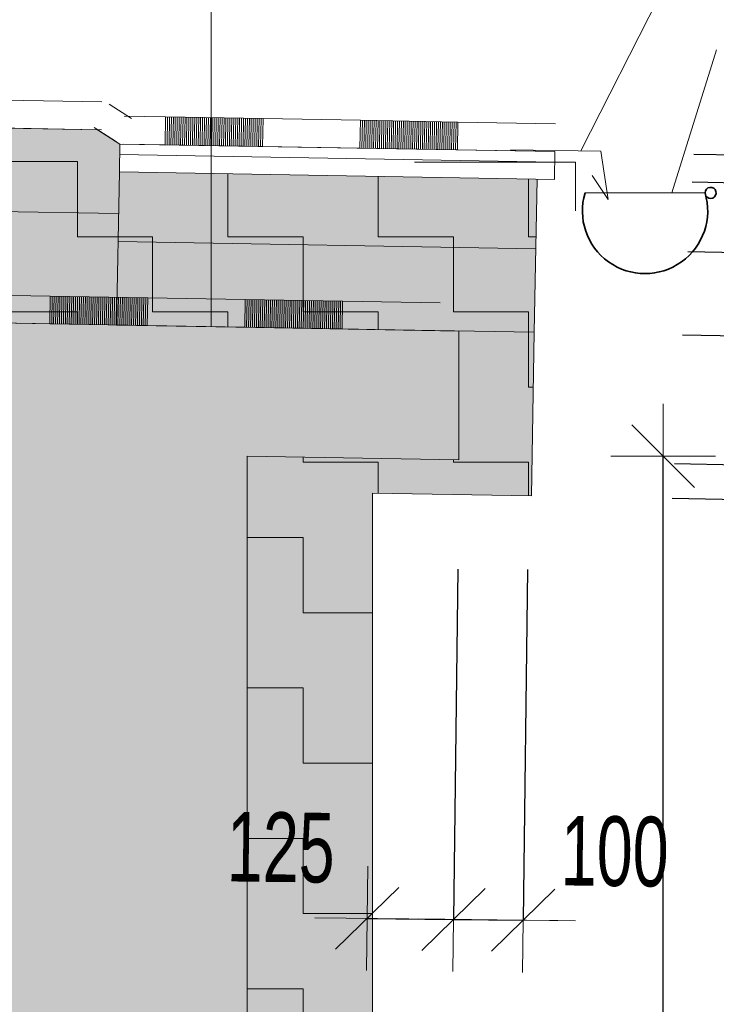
# Model space of a CAD drawing. Header units: millimetres. Extents: x 29003 to 60673, y -60985 to 17010.
# Tile 108 of 128: x 43009 to 44010, y 4622 to 6036. Entities that reach past the tile are written whole.
import ezdxf

# ---------------------------------------------------------------- set-up
doc = ezdxf.new("R2010")
doc.units = ezdxf.units.MM
doc.header["$PDMODE"] = 65
doc.linetypes.add('Carkovana 2x_1_1', pattern=[200, 150, -50])
for name, color, linetype, lineweight in [('XR$1$ŘEZY_1', 7, 'Continuous', 25), ('XR$2$ŘEZY - KOTY_ TEXTY_1', 7, 'Continuous', 25), ('XR$3$ŘEZY - FILING_1', 7, 'Continuous', 25)]:
    doc.layers.add(name, color=color, linetype=linetype, lineweight=lineweight)
doc.styles.add('ARIALNARROW', font='ARIALN.TTF')
doc.dimstyles.new('DIMSTYLE_4', dxfattribs={"dimtxt": 100, "dimasz": 150, "dimexe": 0, "dimexo": 0, "dimgap": 50, "dimtad": 2, "dimdec": 0, "dimrnd": 5, "dimzin": 12, "dimdsep": 46, "dimtxsty": 'ARIALNARROW', "dimblk1": 'ALL_ML_STRICH', "dimblk2": 'ALL_ML_STRICH', "dimsah": 1, "dimcen": 0, "dimclrd": 6, "dimclre": 6, "dimclrt": 6, "dimadec": 0, "dimazin": 0, "dimtfac": 1, "dimtdec": 0, "dimtix": 1, "dimtmove": 2, "dimatfit": 3, "dimfxl": 0, "dimtzin": 0, "dimlwd": 0, "dimlwe": 13, "dimarcsym": 0})
doc.dimstyles.new('DIMSTYLE_5', dxfattribs={"dimtxt": 100, "dimasz": 150, "dimexe": 0, "dimexo": 0, "dimgap": 50, "dimtad": 2, "dimdec": 0, "dimrnd": 5, "dimzin": 12, "dimdsep": 46, "dimtxsty": 'ARIALNARROW', "dimblk1": 'ALL_ML_STRICH', "dimblk2": 'ALL_ML_STRICH', "dimsah": 1, "dimcen": 0, "dimclrd": 6, "dimclre": 6, "dimclrt": 6, "dimadec": 0, "dimazin": 0, "dimtfac": 1, "dimtdec": 0, "dimtix": 1, "dimtmove": 2, "dimatfit": 3, "dimfxl": 0, "dimtvp": 1.2, "dimtzin": 0, "dimlwd": 0, "dimlwe": 13, "dimarcsym": 0})
doc.dimstyles.new('DIMSTYLE_7', dxfattribs={"dimtxt": 100, "dimasz": 150, "dimexe": 0, "dimexo": 0, "dimgap": 50, "dimtad": 0, "dimdec": 0, "dimrnd": 5, "dimzin": 12, "dimdsep": 46, "dimtxsty": 'ARIALNARROW', "dimblk1": 'ALL_ML_STRICH', "dimblk2": 'ALL_ML_STRICH', "dimsah": 1, "dimcen": 0, "dimclrd": 6, "dimclre": 6, "dimclrt": 6, "dimadec": 0, "dimazin": 0, "dimtfac": 1, "dimtdec": 0, "dimtix": 1, "dimtmove": 2, "dimatfit": 3, "dimfxl": 0, "dimtvp": 1.2, "dimtzin": 0, "dimlwd": 0, "dimlwe": 13, "dimarcsym": 0})
pattern_1 = [(0, (216, 216), (108, 108), [108, -108]), (90, (216, 216), (-108, 108), [108, -108])]

# ---------------------------------------------------------------- blocks, each defined once
blk = doc.blocks.new('VZOROVÁ ČÁRA_5')
at = {"layer": 'XR$1$ŘEZY_1', "color": 7, "linetype": 'Continuous', "lineweight": 13}
for p, q in [((43218.6, 5896), (43159.3, 5897.1)), ((43218.6, 5896), (43159.3, 5897.1)), ((43218.6, 5896), (43218, 5856)), ((43358.6, 5893.6), (43218.6, 5896)), ((43358.6, 5893.6), (43218.6, 5896)), ((43358.6, 5893.6), (43218.6, 5896)), ((43358.6, 5893.6), (43218.6, 5896)), ((43358.6, 5893.6), (43218.6, 5896)), ((43221.4, 5896), (43220.8, 5856)), ((43224.2, 5895.9), (43223.6, 5856)), ((43227, 5895.9), (43226.3, 5855.9)), ((43229.8, 5895.8), (43229.1, 5855.9)), ((43232.6, 5895.8), (43231.9, 5855.8)), ((43235.4, 5895.7), (43234.7, 5855.8)), ((43238.2, 5895.7), (43237.5, 5855.7)), ((43241, 5895.7), (43240.3, 5855.7)), ((43243.8, 5895.6), (43243.1, 5855.6)), ((43246.6, 5895.6), (43245.9, 5855.6)), ((43249.4, 5895.5), (43248.7, 5855.5)), ((43252.2, 5895.5), (43251.5, 5855.5)), ((43255, 5895.4), (43254.3, 5855.4)), ((43257.8, 5895.4), (43257.1, 5855.4)), ((43260.6, 5895.3), (43259.9, 5855.3)), ((43263.4, 5895.3), (43262.7, 5855.3)), ((43266.2, 5895.2), (43265.5, 5855.2)), ((43269, 5895.2), (43268.3, 5855.2)), ((43271.8, 5895.1), (43271.1, 5855.1)), ((43274.6, 5895.1), (43273.9, 5855.1)), ((43277.4, 5895), (43276.7, 5855)), ((43280.2, 5895), (43279.5, 5855)), ((43283, 5894.9), (43282.3, 5854.9)), ((43285.8, 5894.9), (43285.1, 5854.9)), ((43288.6, 5894.8), (43287.9, 5854.8)), ((43291.4, 5894.8), (43290.7, 5854.8)), ((43294.2, 5894.7), (43293.5, 5854.7)), ((43297, 5894.7), (43296.3, 5854.7)), ((43299.8, 5894.6), (43299.1, 5854.6)), ((43302.6, 5894.6), (43301.9, 5854.6)), ((43305.4, 5894.5), (43304.7, 5854.5)), ((43308.2, 5894.5), (43307.5, 5854.5)), ((43311, 5894.4), (43310.3, 5854.4)), ((43313.8, 5894.4), (43313.1, 5854.4)), ((43316.6, 5894.3), (43315.9, 5854.3)), ((43319.4, 5894.3), (43318.7, 5854.3)), ((43322.2, 5894.2), (43321.5, 5854.2)), ((43325, 5894.2), (43324.3, 5854.2)), ((43327.8, 5894.1), (43327.1, 5854.1)), ((43330.6, 5894.1), (43329.9, 5854.1)), ((43333.4, 5894), (43332.7, 5854)), ((43336.2, 5894), (43335.5, 5854)), ((43339, 5893.9), (43338.3, 5853.9)), ((43341.8, 5893.9), (43341.1, 5853.9)), ((43344.6, 5893.8), (43343.9, 5853.8)), ((43347.4, 5893.8), (43346.7, 5853.8)), ((43350.2, 5893.7), (43349.5, 5853.8)), ((43353, 5893.7), (43352.3, 5853.7)), ((43355.8, 5893.6), (43355.1, 5853.7)), ((43358.6, 5893.6), (43357.9, 5853.6)), ((43498.6, 5891.2), (43497.9, 5851.2)), ((43638.6, 5888.7), (43498.6, 5891.2)), ((43638.6, 5888.7), (43498.6, 5891.2)), ((43638.6, 5888.7), (43498.6, 5891.2)), ((43638.6, 5888.7), (43498.6, 5891.2)), ((43638.6, 5888.7), (43498.6, 5891.2)), ((43501.4, 5891.1), (43500.7, 5851.1)), ((43504.2, 5891.1), (43503.5, 5851.1)), ((43507, 5891), (43506.3, 5851)), ((43509.8, 5891), (43509.1, 5851)), ((43512.6, 5890.9), (43511.9, 5850.9)), ((43515.4, 5890.9), (43514.7, 5850.9)), ((43518.2, 5890.8), (43517.5, 5850.8)), ((43521, 5890.8), (43520.3, 5850.8)), ((43523.8, 5890.7), (43523.1, 5850.7)), ((43526.6, 5890.7), (43525.9, 5850.7)), ((43529.4, 5890.6), (43528.7, 5850.6)), ((43532.2, 5890.6), (43531.5, 5850.6)), ((43535, 5890.5), (43534.3, 5850.5)), ((43537.8, 5890.5), (43537.1, 5850.5)), ((43540.6, 5890.4), (43539.9, 5850.4)), ((43543.4, 5890.4), (43542.7, 5850.4)), ((43546.2, 5890.3), (43545.5, 5850.3)), ((43549, 5890.3), (43548.3, 5850.3)), ((43551.8, 5890.2), (43551.1, 5850.2)), ((43554.6, 5890.2), (43553.9, 5850.2)), ((43557.4, 5890.1), (43556.7, 5850.1)), ((43560.2, 5890.1), (43559.5, 5850.1)), ((43563, 5890), (43562.3, 5850)), ((43565.8, 5890), (43565.1, 5850)), ((43568.6, 5889.9), (43567.9, 5849.9)), ((43571.4, 5889.9), (43570.7, 5849.9)), ((43574.2, 5889.8), (43573.5, 5849.8)), ((43577, 5889.8), (43576.3, 5849.8)), ((43579.8, 5889.7), (43579.1, 5849.7)), ((43582.6, 5889.7), (43581.9, 5849.7)), ((43585.4, 5889.6), (43584.7, 5849.6)), ((43588.2, 5889.6), (43587.5, 5849.6)), ((43591, 5889.5), (43590.3, 5849.5)), ((43593.8, 5889.5), (43593.1, 5849.5)), ((43596.6, 5889.4), (43595.9, 5849.5)), ((43599.4, 5889.4), (43598.7, 5849.4)), ((43602.2, 5889.3), (43601.5, 5849.4)), ((43605, 5889.3), (43604.3, 5849.3)), ((43607.8, 5889.3), (43607.1, 5849.3)), ((43610.6, 5889.2), (43609.9, 5849.2)), ((43613.4, 5889.2), (43612.7, 5849.2)), ((43616.2, 5889.1), (43615.5, 5849.1)), ((43619, 5889.1), (43618.3, 5849.1)), ((43621.8, 5889), (43621.1, 5849)), ((43624.6, 5889), (43623.9, 5849)), ((43627.4, 5888.9), (43626.7, 5848.9)), ((43630.2, 5888.9), (43629.5, 5848.9)), ((43633, 5888.8), (43632.3, 5848.8)), ((43635.8, 5888.8), (43635.1, 5848.8)), ((43638.6, 5888.7), (43637.9, 5848.7)), ((43218, 5856), (43158.6, 5857.1)), ((43357.9, 5853.6), (43218, 5856)), ((43497.9, 5851.2), (43357.9, 5853.6)), ((43637.9, 5848.7), (43497.9, 5851.2)), ((43777.9, 5846.3), (43637.9, 5848.7))]:
    blk.add_line(p, q, dxfattribs=at)
for points in [[(43498.6, 5891.2), (43358.6, 5893.6), (43218.6, 5896)], [(43498.6, 5891.2), (43358.6, 5893.6), (43218.6, 5896)], [(43778.6, 5886.3), (43778.6, 5886.3), (43638.6, 5888.7), (43498.6, 5891.2)], [(43778.6, 5886.3), (43778.6, 5886.3), (43638.6, 5888.7), (43498.6, 5891.2)]]:
    blk.add_lwpolyline(points, dxfattribs=at)
blk = doc.blocks.new('VZOROVÁ ČÁRA_6')
at = {"layer": 'XR$1$ŘEZY_1', "color": 7, "linetype": 'Continuous', "lineweight": 13}
for points in [[(43169.7, 5893.9), (43169.7, 5893.9), (43137.5, 5914.5)], [(43169.7, 5893.9), (43169.7, 5893.9), (43137.5, 5914.5)], [(43148.2, 5860.2), (43148.2, 5860.2), (43116, 5880.8)]]:
    blk.add_lwpolyline(points, dxfattribs=at)
blk = doc.blocks.new('VZOROVÁ ČÁRA_7')
at = {"layer": 'XR$1$ŘEZY_1', "color": 7, "linetype": 'Continuous', "lineweight": 13}
for p, q in [((43053, 5638.9), (43052.3, 5598.9)), ((43193, 5636.5), (43053, 5638.9)), ((43193, 5636.5), (43053, 5638.9)), ((43193, 5636.5), (43053, 5638.9)), ((43193, 5636.5), (43053, 5638.9)), ((43193, 5636.5), (43053, 5638.9)), ((43055.8, 5638.8), (43055.1, 5598.9)), ((43058.6, 5638.8), (43057.9, 5598.8)), ((43061.4, 5638.7), (43060.7, 5598.8)), ((43064.2, 5638.7), (43063.5, 5598.7)), ((43067, 5638.7), (43066.3, 5598.7)), ((43069.8, 5638.6), (43069.1, 5598.6)), ((43072.6, 5638.6), (43071.9, 5598.6)), ((43075.4, 5638.5), (43074.7, 5598.5)), ((43078.2, 5638.5), (43077.5, 5598.5)), ((43081, 5638.4), (43080.3, 5598.4)), ((43083.8, 5638.4), (43083.1, 5598.4)), ((43086.6, 5638.3), (43085.9, 5598.3)), ((43089.4, 5638.3), (43088.7, 5598.3)), ((43092.2, 5638.2), (43091.5, 5598.2)), ((43095, 5638.2), (43094.3, 5598.2)), ((43097.8, 5638.1), (43097.1, 5598.1)), ((43100.6, 5638.1), (43099.9, 5598.1)), ((43103.4, 5638), (43102.7, 5598)), ((43106.2, 5638), (43105.5, 5598)), ((43109, 5637.9), (43108.3, 5597.9)), ((43111.8, 5637.9), (43111.1, 5597.9)), ((43114.6, 5637.8), (43113.9, 5597.8)), ((43117.4, 5637.8), (43116.7, 5597.8)), ((43120.2, 5637.7), (43119.5, 5597.7)), ((43123, 5637.7), (43122.3, 5597.7)), ((43125.8, 5637.6), (43125.1, 5597.6)), ((43128.6, 5637.6), (43127.9, 5597.6)), ((43131.4, 5637.5), (43130.7, 5597.5)), ((43134.2, 5637.5), (43133.5, 5597.5)), ((43137, 5637.4), (43136.3, 5597.4)), ((43139.8, 5637.4), (43139.1, 5597.4)), ((43142.6, 5637.3), (43141.9, 5597.3)), ((43145.4, 5637.3), (43144.7, 5597.3)), ((43148.2, 5637.2), (43147.5, 5597.2)), ((43151, 5637.2), (43150.3, 5597.2)), ((43153.8, 5637.1), (43153.1, 5597.1)), ((43156.6, 5637.1), (43155.9, 5597.1)), ((43159.4, 5637), (43158.7, 5597)), ((43162.2, 5637), (43161.5, 5597)), ((43165, 5636.9), (43164.3, 5596.9)), ((43167.8, 5636.9), (43167.1, 5596.9)), ((43170.6, 5636.8), (43169.9, 5596.8)), ((43173.4, 5636.8), (43172.7, 5596.8)), ((43176.2, 5636.7), (43175.5, 5596.8)), ((43179, 5636.7), (43178.3, 5596.7)), ((43181.8, 5636.6), (43181.1, 5596.7)), ((43184.6, 5636.6), (43183.9, 5596.6)), ((43187.4, 5636.5), (43186.7, 5596.6)), ((43190.2, 5636.5), (43189.5, 5596.5)), ((43193, 5636.5), (43192.3, 5596.5)), ((43333, 5634), (43332.3, 5594)), ((43472.9, 5631.6), (43333, 5634)), ((43472.9, 5631.6), (43333, 5634)), ((43472.9, 5631.6), (43333, 5634)), ((43472.9, 5631.6), (43333, 5634)), ((43472.9, 5631.6), (43333, 5634)), ((43335.8, 5634), (43335.1, 5594)), ((43338.6, 5633.9), (43337.9, 5593.9)), ((43341.4, 5633.9), (43340.7, 5593.9)), ((43344.2, 5633.8), (43343.5, 5593.8)), ((43347, 5633.8), (43346.3, 5593.8)), ((43349.8, 5633.7), (43349.1, 5593.7)), ((43352.6, 5633.7), (43351.9, 5593.7)), ((43355.4, 5633.6), (43354.7, 5593.6)), ((43358.2, 5633.6), (43357.5, 5593.6)), ((43361, 5633.5), (43360.3, 5593.5)), ((43363.8, 5633.5), (43363.1, 5593.5)), ((43366.6, 5633.4), (43365.9, 5593.4)), ((43369.4, 5633.4), (43368.7, 5593.4)), ((43372.2, 5633.3), (43371.5, 5593.3)), ((43375, 5633.3), (43374.3, 5593.3)), ((43377.8, 5633.2), (43377.1, 5593.2)), ((43380.6, 5633.2), (43379.9, 5593.2)), ((43383.4, 5633.1), (43382.7, 5593.1)), ((43386.2, 5633.1), (43385.5, 5593.1)), ((43389, 5633), (43388.3, 5593)), ((43391.8, 5633), (43391.1, 5593)), ((43394.6, 5632.9), (43393.9, 5592.9)), ((43397.4, 5632.9), (43396.7, 5592.9)), ((43400.2, 5632.8), (43399.5, 5592.8)), ((43403, 5632.8), (43402.3, 5592.8)), ((43405.8, 5632.7), (43405.1, 5592.7)), ((43408.6, 5632.7), (43407.9, 5592.7)), ((43411.4, 5632.6), (43410.7, 5592.6)), ((43414.2, 5632.6), (43413.5, 5592.6)), ((43417, 5632.5), (43416.3, 5592.5)), ((43419.8, 5632.5), (43419.1, 5592.5)), ((43422.6, 5632.4), (43421.9, 5592.5)), ((43425.4, 5632.4), (43424.7, 5592.4)), ((43428.1, 5632.3), (43427.5, 5592.4)), ((43430.9, 5632.3), (43430.3, 5592.3)), ((43433.7, 5632.2), (43433.1, 5592.3)), ((43436.5, 5632.2), (43435.9, 5592.2)), ((43439.3, 5632.2), (43438.6, 5592.2)), ((43442.1, 5632.1), (43441.4, 5592.1)), ((43444.9, 5632.1), (43444.2, 5592.1)), ((43447.7, 5632), (43447, 5592)), ((43450.5, 5632), (43449.8, 5592)), ((43453.3, 5631.9), (43452.6, 5591.9)), ((43456.1, 5631.9), (43455.4, 5591.9)), ((43458.9, 5631.8), (43458.2, 5591.8)), ((43461.7, 5631.8), (43461, 5591.8)), ((43464.5, 5631.7), (43463.8, 5591.7)), ((43467.3, 5631.7), (43466.6, 5591.7)), ((43470.1, 5631.6), (43469.4, 5591.6)), ((43472.9, 5631.6), (43472.2, 5591.6)), ((43052.3, 5598.9), (42912.3, 5601.3)), ((43192.3, 5596.5), (43052.3, 5598.9)), ((43332.3, 5594), (43192.3, 5596.5)), ((43472.2, 5591.6), (43332.3, 5594)), ((43612.2, 5589.1), (43472.2, 5591.6))]:
    blk.add_line(p, q, dxfattribs=at)
for points in [[(43053, 5638.9), (42913, 5641.3), (42773, 5643.8)], [(43053, 5638.9), (42913, 5641.3), (42773, 5643.8)], [(43333, 5634), (43193, 5636.5), (43053, 5638.9)], [(43333, 5634), (43193, 5636.5), (43053, 5638.9)], [(43612.9, 5629.1), (43612.9, 5629.1), (43472.9, 5631.6), (43333, 5634)], [(43612.9, 5629.1), (43612.9, 5629.1), (43472.9, 5631.6), (43333, 5634)]]:
    blk.add_lwpolyline(points, dxfattribs=at)
blk = doc.blocks.new('VZOROVÁ ČÁRA_8')
at = {"layer": 'XR$1$ŘEZY_1', "color": 7, "linetype": 'Continuous', "lineweight": 13}
for points in [[(43127.1, 5917.6), (42987.1, 5920.1), (42847.2, 5922.5)], [(43127.1, 5917.6), (42987.1, 5920.1), (42847.2, 5922.5)], [(43126.4, 5877.6), (43126.4, 5877.6), (42986.4, 5880.1)]]:
    blk.add_lwpolyline(points, dxfattribs=at)
blk = doc.blocks.new('ALL_ML_STRICH')
at = {"color": 0, "linetype": 'ByBlock', "lineweight": -2}
for p, q in [((0, -0.5), (0, 0.5)), ((-0.3, -0.3), (0.3, 0.3)), ((-1, 0), (0.5, 0))]:
    blk.add_line(p, q, dxfattribs=at)
blk = doc.blocks.new('*D180')
at = {"layer": 'DEFPOINTS', "color": 6, "linetype": 'Continuous', "lineweight": 13}
for p in [(43784.8, 6243.5), (43752.2, 5806.7), (43777.2, 5806.3)]:
    blk.add_point(p, dxfattribs=at)
at = {"layer": 'XR$2$ŘEZY - KOTY_ TEXTY_1', "color": 6, "linetype": 'Continuous', "lineweight": -2}
for p, q in [((43756.7, 6063.5), (43759.8, 6243.9)), ((43784.8, 6243.5), (43759.8, 6243.9)), ((43781.7, 6063.1), (43784.8, 6243.5))]:
    blk.add_line(p, q, dxfattribs=at)
at = {"layer": 'XR$2$ŘEZY - KOTY_ TEXTY_1', "color": 6, "linetype": 'Continuous', "lineweight": 13, "xscale": 150, "yscale": 150, "zscale": 150}
for p, rotation in [((43784.8, 6243.5), 358.9999999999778), ((43759.8, 6243.9), 178.9999999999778)]:
    blk.add_blockref('ALL_ML_STRICH', p, dxfattribs=dict(at, rotation=rotation))
at = {"layer": 'XR$2$ŘEZY - KOTY_ TEXTY_1', "color": 6, "linetype": 'Continuous', "lineweight": 13, "insert": (43672, 6345.5), "char_height": 100, "width": 162.286, "attachment_point": 5, "rotation": 359, "style": 'ARIALNARROW'}
blk.add_mtext('\\W0.81;\\A1;{25}', dxfattribs=at)
blk = doc.blocks.new('*D181')
at = {"layer": 'DEFPOINTS', "color": 6, "linetype": 'Continuous', "lineweight": 13}
for p in [(43759.8, 6243.9), (43152.3, 5817.2), (43752.2, 5806.7)]:
    blk.add_point(p, dxfattribs=at)
at = {"layer": 'XR$2$ŘEZY - KOTY_ TEXTY_1', "color": 6, "linetype": 'Continuous', "lineweight": -2}
for p, q in [((43156.7, 6070.7), (43159.9, 6254.4)), ((43759.8, 6243.9), (43159.9, 6254.4)), ((43756.7, 6063.5), (43759.8, 6243.9))]:
    blk.add_line(p, q, dxfattribs=at)
at = {"layer": 'XR$2$ŘEZY - KOTY_ TEXTY_1', "color": 6, "linetype": 'Continuous', "lineweight": 13, "xscale": 150, "yscale": 150, "zscale": 150}
for p, rotation in [((43159.9, 6254.4), 178.9999999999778), ((43759.8, 6243.9), 358.9999999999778)]:
    blk.add_blockref('ALL_ML_STRICH', p, dxfattribs=dict(at, rotation=rotation))
at = {"layer": 'XR$2$ŘEZY - KOTY_ TEXTY_1', "color": 6, "linetype": 'Continuous', "lineweight": 13, "insert": (43464.1, 6349.1), "char_height": 100, "width": 243.429, "attachment_point": 5, "rotation": 359, "style": 'ARIALNARROW'}
blk.add_mtext('\\W0.81;\\A1;{600}', dxfattribs=at)
blk = doc.blocks.new('*D191')
at = {"layer": 'DEFPOINTS', "color": 6, "linetype": 'Continuous', "lineweight": 13}
for p in [(43515.9, 5405.1), (43640, 5403.6), (43508.2, 4745.2)]:
    blk.add_point(p, dxfattribs=at)
at = {"layer": 'XR$2$ŘEZY - KOTY_ TEXTY_1', "color": 6, "linetype": 'Continuous', "lineweight": -2}
for p, q in [((43638.2, 5246.7), (43632.3, 4743.7)), ((43508.2, 4745.2), (43508.2, 4745.2)), ((43508.2, 4745.2), (43632.3, 4743.7))]:
    blk.add_line(p, q, dxfattribs=at)
at = {"layer": 'XR$2$ŘEZY - KOTY_ TEXTY_1', "color": 6, "linetype": 'Continuous', "lineweight": 13, "xscale": 150, "yscale": 150, "zscale": 150}
for p, rotation in [((43508.2, 4745.2), 179.3302519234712), ((43632.3, 4743.7), 359.3302519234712)]:
    blk.add_blockref('ALL_ML_STRICH', p, dxfattribs=dict(at, rotation=rotation))
at = {"layer": 'XR$2$ŘEZY - KOTY_ TEXTY_1', "color": 6, "linetype": 'Continuous', "lineweight": 13, "insert": (43384.2, 4846.7), "char_height": 100, "width": 243.429, "attachment_point": 5, "rotation": 359.3303, "style": 'ARIALNARROW'}
blk.add_mtext('\\W0.81;\\A1;{125}', dxfattribs=at)
blk = doc.blocks.new('*D192')
at = {"layer": 'DEFPOINTS', "color": 6, "linetype": 'Continuous', "lineweight": 13}
for p in [(43640, 5403.6), (43740.1, 5401.8), (43632.3, 4743.7)]:
    blk.add_point(p, dxfattribs=at)
at = {"layer": 'XR$2$ŘEZY - KOTY_ TEXTY_1', "color": 6, "linetype": 'Continuous', "lineweight": -2}
for p, q in [((43638.2, 5246.7), (43632.3, 4743.7)), ((43738.3, 5246.1), (43732.4, 4742.6)), ((43632.3, 4743.7), (43732.4, 4742.6))]:
    blk.add_line(p, q, dxfattribs=at)
at = {"layer": 'XR$2$ŘEZY - KOTY_ TEXTY_1', "color": 6, "linetype": 'Continuous', "lineweight": 13, "xscale": 150, "yscale": 150, "zscale": 150}
for p, rotation in [((43632.3, 4743.7), 179.3302519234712), ((43732.4, 4742.6), 359.3302519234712)]:
    blk.add_blockref('ALL_ML_STRICH', p, dxfattribs=dict(at, rotation=rotation))
at = {"layer": 'XR$2$ŘEZY - KOTY_ TEXTY_1', "color": 6, "linetype": 'Continuous', "lineweight": 13, "insert": (43863.8, 4841), "char_height": 100, "width": 243.429, "attachment_point": 5, "rotation": 359.3303, "style": 'ARIALNARROW'}
blk.add_mtext('\\W0.81;\\A1;{100}', dxfattribs=at)
blk = doc.blocks.new('*D195')
at = {"layer": 'DEFPOINTS', "color": 6, "linetype": 'Continuous', "lineweight": 13}
for p in [(43640, 5403.6), (43636.8, 5353.8), (44886.1, 5332)]:
    blk.add_point(p, dxfattribs=at)
at = {"layer": 'XR$2$ŘEZY - KOTY_ TEXTY_1', "color": 6, "linetype": 'Continuous', "lineweight": -2}
for p, q in [((43949.6, 5398.2), (44887, 5381.8)), ((44886.1, 5332), (44887, 5381.8)), ((43946.5, 5348.4), (44886.1, 5332))]:
    blk.add_line(p, q, dxfattribs=at)
at = {"layer": 'XR$2$ŘEZY - KOTY_ TEXTY_1', "color": 6, "linetype": 'Continuous', "lineweight": 13, "xscale": 150, "yscale": 150, "zscale": 150}
for p, rotation in [((44886.1, 5332), 269.0000000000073), ((44887, 5381.8), 89.0000000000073)]:
    blk.add_blockref('ALL_ML_STRICH', p, dxfattribs=dict(at, rotation=rotation))
at = {"layer": 'XR$2$ŘEZY - KOTY_ TEXTY_1', "color": 6, "linetype": 'Continuous', "lineweight": 13, "insert": (44784.6, 5244.2), "char_height": 100, "width": 162.286, "attachment_point": 5, "rotation": 89, "style": 'ARIALNARROW'}
blk.add_mtext('\\W0.81;\\A1;{50}', dxfattribs=at)
blk = doc.blocks.new('*D196')
at = {"layer": 'DEFPOINTS', "color": 6, "linetype": 'Continuous', "lineweight": 13}
for p in [(43748.3, 5586.8), (43640, 5403.6), (44887, 5381.8)]:
    blk.add_point(p, dxfattribs=at)
at = {"layer": 'XR$2$ŘEZY - KOTY_ TEXTY_1', "color": 6, "linetype": 'Continuous', "lineweight": -2}
for p, q in [((43961.2, 5583), (44890.2, 5566.8)), ((44887, 5381.8), (44890.2, 5566.8)), ((43949.6, 5398.2), (44887, 5381.8))]:
    blk.add_line(p, q, dxfattribs=at)
at = {"layer": 'XR$2$ŘEZY - KOTY_ TEXTY_1', "color": 6, "linetype": 'Continuous', "lineweight": 13, "xscale": 150, "yscale": 150, "zscale": 150}
for p, rotation in [((44890.2, 5566.8), 89.0000000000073), ((44887, 5381.8), 269.0000000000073)]:
    blk.add_blockref('ALL_ML_STRICH', p, dxfattribs=dict(at, rotation=rotation))
at = {"layer": 'XR$2$ŘEZY - KOTY_ TEXTY_1', "color": 6, "linetype": 'Continuous', "lineweight": 13, "insert": (44713.7, 5479.9), "char_height": 100, "width": 243.429, "attachment_point": 5, "rotation": 89, "style": 'ARIALNARROW'}
blk.add_mtext('\\W0.81;\\A1;{185}', dxfattribs=at)
blk = doc.blocks.new('*D197')
at = {"layer": 'DEFPOINTS', "color": 6, "linetype": 'Continuous', "lineweight": 13}
for p in [(43750.4, 5706.7), (43748.3, 5586.8), (44890.2, 5566.8)]:
    blk.add_point(p, dxfattribs=at)
at = {"layer": 'XR$2$ŘEZY - KOTY_ TEXTY_1', "color": 6, "linetype": 'Continuous', "lineweight": -2}
for p, q in [((43968.6, 5702.9), (44892.3, 5686.8)), ((44890.2, 5566.8), (44892.3, 5686.8)), ((43961.2, 5583), (44890.2, 5566.8))]:
    blk.add_line(p, q, dxfattribs=at)
at = {"layer": 'XR$2$ŘEZY - KOTY_ TEXTY_1', "color": 6, "linetype": 'Continuous', "lineweight": 13, "xscale": 150, "yscale": 150, "zscale": 150}
for p, rotation in [((44892.3, 5686.8), 89.0000000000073), ((44890.2, 5566.8), 269.0000000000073)]:
    blk.add_blockref('ALL_ML_STRICH', p, dxfattribs=dict(at, rotation=rotation))
at = {"layer": 'XR$2$ŘEZY - KOTY_ TEXTY_1', "color": 6, "linetype": 'Continuous', "lineweight": 13, "insert": (45066.3, 5626.3), "char_height": 100, "width": 243.429, "attachment_point": 5, "rotation": 89, "style": 'ARIALNARROW'}
blk.add_mtext('\\W0.81;\\A1;{120}', dxfattribs=at)
blk = doc.blocks.new('*D198')
at = {"layer": 'DEFPOINTS', "color": 6, "linetype": 'Continuous', "lineweight": 13}
for p in [(43752.2, 5806.7), (43750.4, 5706.7), (44892.3, 5686.8)]:
    blk.add_point(p, dxfattribs=at)
at = {"layer": 'XR$2$ŘEZY - KOTY_ TEXTY_1', "color": 6, "linetype": 'Continuous', "lineweight": -2}
for p, q in [((43974.9, 5802.8), (44894.1, 5786.8)), ((44892.3, 5686.8), (44894.1, 5786.8)), ((43968.6, 5702.9), (44892.3, 5686.8))]:
    blk.add_line(p, q, dxfattribs=at)
at = {"layer": 'XR$2$ŘEZY - KOTY_ TEXTY_1', "color": 6, "linetype": 'Continuous', "lineweight": 13, "xscale": 150, "yscale": 150, "zscale": 150}
for p, rotation in [((44894.1, 5786.8), 89.0000000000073), ((44892.3, 5686.8), 269.0000000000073)]:
    blk.add_blockref('ALL_ML_STRICH', p, dxfattribs=dict(at, rotation=rotation))
at = {"layer": 'XR$2$ŘEZY - KOTY_ TEXTY_1', "color": 6, "linetype": 'Continuous', "lineweight": 13, "insert": (44718.3, 5742.4), "char_height": 100, "width": 243.429, "attachment_point": 5, "rotation": 89, "style": 'ARIALNARROW'}
blk.add_mtext('\\W0.81;\\A1;{100}', dxfattribs=at)
blk = doc.blocks.new('*D199')
at = {"layer": 'DEFPOINTS', "color": 6, "linetype": 'Continuous', "lineweight": 13}
for p in [(43777.9, 5846.3), (43752.2, 5806.7), (44894.1, 5786.8)]:
    blk.add_point(p, dxfattribs=at)
at = {"layer": 'XR$2$ŘEZY - KOTY_ TEXTY_1', "color": 6, "linetype": 'Continuous', "lineweight": -2}
for p, q in [((43977.4, 5842.8), (44894.8, 5826.8)), ((44894.1, 5786.8), (44894.8, 5826.8)), ((43974.9, 5802.8), (44894.1, 5786.8))]:
    blk.add_line(p, q, dxfattribs=at)
at = {"layer": 'XR$2$ŘEZY - KOTY_ TEXTY_1', "color": 6, "linetype": 'Continuous', "lineweight": 13, "xscale": 150, "yscale": 150, "zscale": 150}
for p, rotation in [((44894.1, 5786.8), 269.0000000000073), ((44894.8, 5826.8), 89.0000000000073)]:
    blk.add_blockref('ALL_ML_STRICH', p, dxfattribs=dict(at, rotation=rotation))
at = {"layer": 'XR$2$ŘEZY - KOTY_ TEXTY_1', "color": 6, "linetype": 'Continuous', "lineweight": 13, "insert": (44796.6, 5930.3), "char_height": 100, "width": 162.286, "attachment_point": 5, "rotation": 89, "style": 'ARIALNARROW'}
blk.add_mtext('\\W0.81;\\A1;{40}', dxfattribs=at)
blk = doc.blocks.new('*D246')
at = {"layer": 'DEFPOINTS', "color": 6, "linetype": 'Continuous', "lineweight": 13}
for p in [(43335.9, 5408.9), (43515.9, 2517.8), (43933.4, 2517.8)]:
    blk.add_point(p, dxfattribs=at)
at = {"layer": 'XR$2$ŘEZY - KOTY_ TEXTY_1', "color": 6, "linetype": 'Continuous', "lineweight": -2}
for p, q in [((43933.4, 5408.9), (43933.4, 5408.9)), ((43933.4, 2517.8), (43933.4, 5408.9)), ((43933.4, 2517.8), (43933.4, 2517.8))]:
    blk.add_line(p, q, dxfattribs=at)
at = {"layer": 'XR$2$ŘEZY - KOTY_ TEXTY_1', "color": 6, "linetype": 'Continuous', "lineweight": 13, "xscale": 150, "yscale": 150, "zscale": 150}
for p, rotation in [((43933.4, 5408.9), 90), ((43933.4, 2517.8), 270)]:
    blk.add_blockref('ALL_ML_STRICH', p, dxfattribs=dict(at, rotation=rotation))
at = {"layer": 'XR$2$ŘEZY - KOTY_ TEXTY_1', "color": 6, "linetype": 'Continuous', "lineweight": 13, "insert": (43833.4, 3962.3), "char_height": 100, "width": 324.571, "attachment_point": 5, "rotation": 90, "style": 'ARIALNARROW'}
blk.add_mtext('\\W0.81;\\A1;{2890}', dxfattribs=at)

msp = doc.modelspace()

# ---------------------------------------------------------------- hatches: boundary and pattern name
at = {"layer": 'XR$3$ŘEZY - FILING_1', "linetype": 'Continuous', "lineweight": 13}
for points in [[(43120.8, 5877.7), (38663.8, 5955.5), (38663.8, 5835.5), (43151.2, 5757.2), (43153, 5857.2)], [(43148.4, 5597.2), (43151.2, 5757.2), (38663.8, 5835.5), (38663.8, 5675.5)], [(43748.3, 5586.8), (43752.2, 5806.7), (43152.3, 5817.2), (43148.4, 5597.2)], [(43744.2, 5351.9), (43748.3, 5586.8), (43640, 5588.6), (43640, 5353.7)], [(43640, 5353.7), (43640, 5403.6), (43335.9, 5408.9), (43335.9, 5358.9)], [(43335.9, 5358.9), (43335.9, 2517.8), (43515.9, 2517.8), (43515.9, 5355.9)]]:
    msp.add_hatch(color=11, dxfattribs=at).paths.add_polyline_path(points, flags=0)
h = msp.add_hatch(dxfattribs=at)
h.set_pattern_fill('VZOR', scale=108, style=0, pattern_type=2)
h.set_pattern_definition(pattern_1)
h.paths.add_polyline_path([(43120.8, 5877.7), (38663.8, 5955.5), (38663.8, 5835.5), (43151.2, 5757.2), (43153, 5857.2)], flags=0)
h = msp.add_hatch(dxfattribs=at)
h.set_pattern_fill('VZOR', scale=108, style=0, pattern_type=2)
h.set_pattern_definition(pattern_1)
h.paths.add_polyline_path([(43148.4, 5597.2), (43151.2, 5757.2), (38663.8, 5835.5), (38663.8, 5675.5)], flags=0)
h = msp.add_hatch(dxfattribs=at)
h.set_pattern_fill('VZOR', scale=108, style=0, pattern_type=2)
h.set_pattern_definition(pattern_1)
h.paths.add_polyline_path([(43748.3, 5586.8), (43752.2, 5806.7), (43152.3, 5817.2), (43148.4, 5597.2)], flags=0)
at = {"layer": 'XR$3$ŘEZY - FILING_1', "linetype": 'Carkovana 2x_1_1', "lineweight": 13}
h = msp.add_hatch(color=254, dxfattribs=at)
h.paths.add_polyline_path([(43335.9, 2517.8), (43335.9, 5408.9), (43640, 5403.6), (43640, 5588.6), (38663.8, 5675.5), (38663.8, 5367.8), (39305.9, 5367.8), (39305.9, 2617.8), (38663.8, 2617.8), (38663.8, 2267.8), (39305.9, 2267.8), (39305.9, -1421.5), (40005.9, -1421.5), (40005.9, -902.2), (39905.9, -902.2), (39905.9, 2267.8), (42885.9, 2267.8), (42885.9, 1937.8), (43335.8, 1937.8), (43335.8, 2237.8), (43335.9, 2237.8)])
h.paths.add_polyline_path([(43245.9, 1087.8), (42885.9, 837.8), (42885.9, -902.2), (42785.9, -902.2), (42785.9, -1421.5), (43335.9, -1421.5), (43335.9, -453.4), (43335.8, -453.4), (43335.8, 1087.8)])
h.paths.add_polyline_path([(39905.9, 5367.8), (42885.9, 5367.8), (42885.9, 2617.8), (39905.9, 2617.8)], flags=16)
at = {"layer": 'XR$3$ŘEZY - FILING_1', "linetype": 'Continuous', "lineweight": 13}
h = msp.add_hatch(dxfattribs=at)
h.set_pattern_fill('VZOR', scale=108, style=0, pattern_type=2)
h.set_pattern_definition(pattern_1)
h.paths.add_polyline_path([(43744.2, 5351.9), (43748.3, 5586.8), (43640, 5588.6), (43640, 5353.7)], flags=0)
h = msp.add_hatch(dxfattribs=at)
h.set_pattern_fill('VZOR', scale=108, style=0, pattern_type=2)
h.set_pattern_definition(pattern_1)
h.paths.add_polyline_path([(43640, 5353.7), (43640, 5403.6), (43335.9, 5408.9), (43335.9, 5358.9)], flags=0)
h = msp.add_hatch(dxfattribs=at)
h.set_pattern_fill('VZOR', scale=108, style=0, pattern_type=2)
h.set_pattern_definition(pattern_1)
h.paths.add_polyline_path([(43335.9, 5358.9), (43335.9, 2517.8), (43515.9, 2517.8), (43515.9, 5355.9)], flags=0)

# ---------------------------------------------------------------- linework, layer by layer
at = {"layer": 'XR$1$ŘEZY_1', "color": 7, "linetype": 'Continuous', "lineweight": 13}
for p, q in [((43120.8, 5877.7), (38663.8, 5955.5)), ((43153, 5857.2), (43120.8, 5877.7)), ((43153, 5857.2), (43152.3, 5817.2)), ((43777.9, 5846.3), (43153, 5857.2)), ((43777.6, 5831.3), (43152.7, 5842.2)), ((43714.1, 5848.9), (43844, 5846.7)), ((43777.9, 5846.3), (43777.2, 5806.3)), ((43854.4, 5777.4), (43844, 5846.7)), ((43151.2, 5757.2), (38663.8, 5835.5)), ((43152.3, 5817.2), (43148.4, 5597.2)), ((43777.2, 5806.3), (43152.3, 5817.2)), ((43831.3, 5812.2), (43854.4, 5777.4)), ((43752.2, 5806.7), (43748.3, 5586.8)), ((43993.5, 5787.1), (43821.1, 5787.1)), ((43750.4, 5706.7), (43150.5, 5717.2)), ((43640, 5588.6), (38663.8, 5675.5)), ((43640, 5588.6), (38663.8, 5675.5)), ((43748.3, 5586.8), (43148.4, 5597.2)), ((43640, 5403.6), (43640, 5588.6)), ((43748.3, 5586.8), (43744.2, 5351.9)), ((43335.8, 1937.8), (43335.8, 5408.9)), ((43640, 5403.6), (43335.9, 5408.9)), ((43335.9, 2237.8), (43335.9, 5408.9)), ((43335.9, 5408.9), (43640, 5403.6)), ((43515.9, 2517.8), (43515.9, 5355.9)), ((43744.2, 5351.9), (43515.9, 5355.9))]:
    msp.add_line(p, q, dxfattribs=at)
at = {"layer": 'XR$1$ŘEZY_1', "color": 204, "linetype": 'Continuous', "lineweight": 13}
for p, q in [((43807.3, 5831.1), (43576.4, 5831.1)), ((43807.3, 5761.1), (43807.3, 5831.1))]:
    msp.add_line(p, q, dxfattribs=at)
at = {"layer": 'XR$1$ŘEZY_1', "color": 250, "linetype": 'Continuous', "lineweight": 13}
for p, q in [((43335.9, 5358.9), (43335.9, 2517.8)), ((43515.9, 2517.8), (43515.9, 5355.9))]:
    msp.add_line(p, q, dxfattribs=at)
at = {"layer": 'XR$1$ŘEZY_1', "color": 7, "linetype": 'Continuous', "lineweight": 35}
for centre, radius, start, end in [((43907.3, 5761.1), 90, 163.2404, 16.7596), ((44001.5, 5787), 8, 210.7063, 180)]:
    msp.add_arc(centre, radius, start, end, dxfattribs=at)
at = {"layer": 'XR$2$ŘEZY - KOTY_ TEXTY_1', "color": 3, "linetype": 'Continuous', "lineweight": 13}
for p, q in [((43283.9, 6684.7), (43283.9, 5594.9)), ((44009.9, 6230.2), (43815.2, 5847.2)), ((44009.9, 5992.5), (43945.6, 5787.1))]:
    msp.add_line(p, q, dxfattribs=at)

# ---------------------------------------------------------------- block references
at = {"layer": 'XR$1$ŘEZY_1', "color": 7, "linetype": 'Continuous', "lineweight": 13}
for name in ['VZOROVÁ ČÁRA_8', 'VZOROVÁ ČÁRA_6', 'VZOROVÁ ČÁRA_5', 'VZOROVÁ ČÁRA_7']:
    msp.add_blockref(name, (0, 0), dxfattribs=at)

# ---------------------------------------------------------------- dimensions: what is measured, and where the dimension line sits
at = {"layer": 'XR$2$ŘEZY - KOTY_ TEXTY_1', "color": 6, "linetype": 'Continuous', "lineweight": 13}
for base, p1, p2, angle, dimstyle, picture, middle in [((43159.9, 6254.4), (43756.7, 6063.5), (43156.7, 6070.7), 179, 'DIMSTYLE_4', '*D181', (43464.1, 6349.1)), ((43759.8, 6243.9), (43781.7, 6063.1), (43756.7, 6063.5), 179, 'DIMSTYLE_5', '*D180', (43672, 6345.5)), ((44894.8, 5826.8), (43974.9, 5802.8), (43977.4, 5842.8), 89, 'DIMSTYLE_5', '*D199', (44796.6, 5930.3)), ((44894.1, 5786.8), (43968.6, 5702.9), (43974.9, 5802.8), 89, 'DIMSTYLE_5', '*D198', (44718.3, 5742.4)), ((44892.3, 5686.8), (43961.2, 5583), (43968.6, 5702.9), 89, 'DIMSTYLE_7', '*D197', (45066.3, 5626.3)), ((44890.2, 5566.8), (43949.6, 5398.2), (43961.2, 5583), 89, 'DIMSTYLE_5', '*D196', (44713.7, 5479.9)), ((43933.4, 5408.9), (43933.4, 2517.8), (43933.4, 5408.9), 90, 'DIMSTYLE_4', '*D246', (43833.4, 3962.3)), ((44887, 5381.8), (43946.5, 5348.4), (43949.6, 5398.2), 89, 'DIMSTYLE_5', '*D195', (44784.6, 5244.2)), ((43632.3, 4743.7), (43508.2, 4745.2), (43638.2, 5246.7), 359.3303, 'DIMSTYLE_5', '*D191', (43384.2, 4846.7)), ((43732.4, 4742.6), (43638.2, 5246.7), (43738.3, 5246.1), 359.3303, 'DIMSTYLE_5', '*D192', (43863.8, 4841))]:
    dim = msp.add_linear_dim(base=base, p1=p1, p2=p2, angle=angle, dimstyle=dimstyle, override={"dimpost": '<>', "dimclrd": 6, "dimclre": 6, "dimclrt": 6, "dimlwd": 0, "dimlwe": 13}, dxfattribs=at)
    dim.commit()
    dim.dimension.update_dxf_attribs({"geometry": picture, "text_midpoint": middle, "dimtype": 160})

doc.saveas('drawing.dxf')
